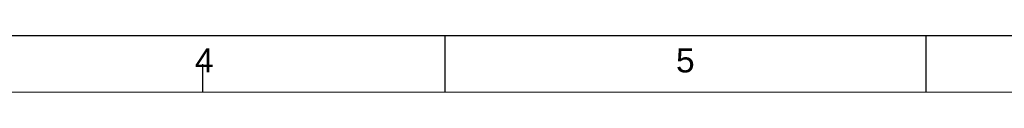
# Paper-space layout 'Sheet1' of a CAD drawing. Header units: millimetres. Extents: x -80341 to 21249, y 0 to 26255.
# Tile 64 of 154: x 4678 to 7753, y 14675 to 14850. Entities that reach past the tile are written whole.
import ezdxf

# ---------------------------------------------------------------- set-up
doc = ezdxf.new("R2010")
doc.units = ezdxf.units.MM
doc.linetypes.add('SLD-Sólida', pattern=[0])
doc.layers.add('DETALHAMENTO', color=8, linetype='SLD-Sólida')
doc.styles.add('SLDTEXTSTYLE2', font='ARIAL.TTF')

psp = doc.layouts.new('Sheet1')

# ---------------------------------------------------------------- linework, layer by layer
at = {"color": 7, "linetype": 'SLD-Sólida', "lineweight": 18, "ltscale": 25}
psp.add_line((625, 14675), (20850, 14675), dxfattribs=at)
at = {"layer": 'DETALHAMENTO', "color": 7, "ltscale": 25}
for p, q in [((6007.1, 14850), (4505.4, 14850)), ((7508.9, 14850), (6007.1, 14850)), ((9010.7, 14850), (7508.9, 14850)), ((5250, 14675), (5250, 14762.5))]:
    psp.add_line(p, q, dxfattribs=at)
at = {"layer": 'DETALHAMENTO', "color": 7, "linetype": 'SLD-Sólida', "ltscale": 25}
for p, q in [((6007.1, 14675), (6007.1, 14850)), ((7508.9, 14675), (7508.9, 14850))]:
    psp.add_line(p, q, dxfattribs=at)

# ---------------------------------------------------------------- texts
at = {"layer": 'DETALHAMENTO', "color": 7, "ltscale": 25, "char_height": 75, "attachment_point": 1, "style": 'SLDTEXTSTYLE2'}
for s, insert in [('4', (5225.8, 14811.3)), ('5', (6727.6, 14811.3))]:
    psp.add_mtext(s, dxfattribs=dict(at, insert=insert))

doc.saveas('drawing.dxf')
